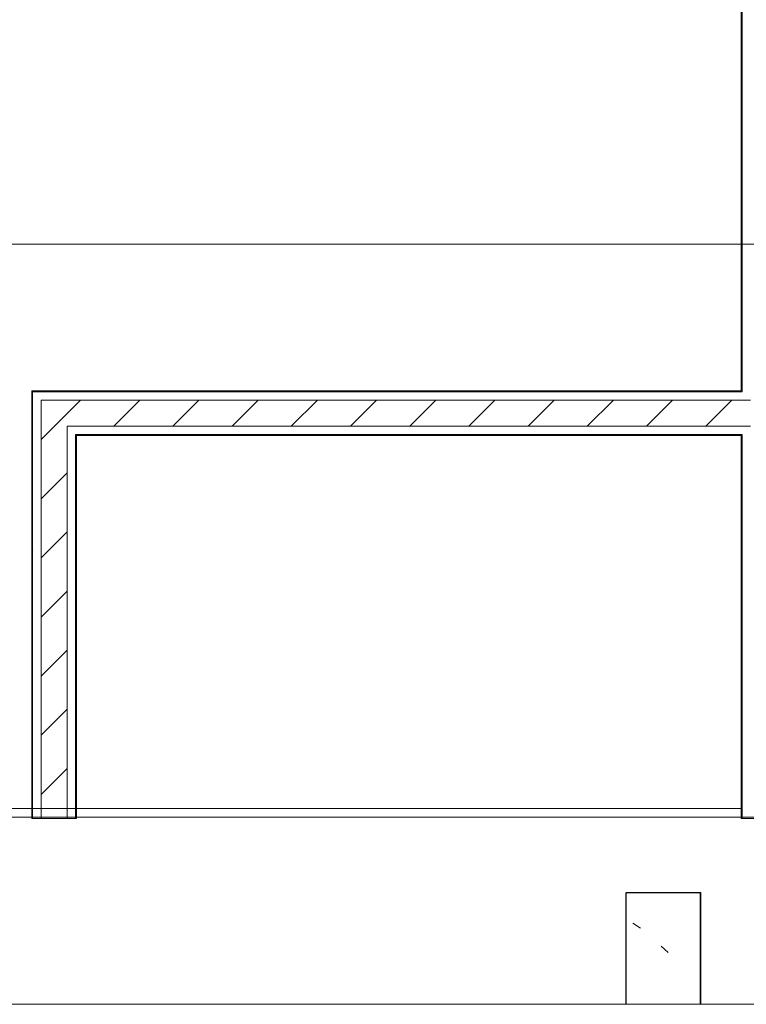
# Model space of a CAD drawing. Header units: metres. Extents: x 2.9 to 42.3, y -72.9 to -49.3.
# Tile 251 of 256: x 30.7 to 32.7, y -68.4 to -65.8. Entities that reach past the tile are written whole.
import ezdxf

# ---------------------------------------------------------------- set-up
doc = ezdxf.new("R2010")
doc.units = ezdxf.units.M
for name, color, linetype, lineweight in [('A-COLS', 7, 'Continuous', 18), ('A-WALL', 7, 'Continuous', 18), ('A-WALL-PATT', 7, 'Continuous', 18), ('G-ANNO-SYMB', 7, 'Continuous', 9), ('S-COLS', 7, 'Continuous', 18)]:
    doc.layers.add(name, color=color, linetype=linetype, lineweight=lineweight)
pattern_1 = [(50, (21.555, -62.929), (0.546555, -0.047815), [0.05715, -0.62865]), (355, (21.555, -62.929), (-0.105728, 0.573166), [0.04572, -0.50292]), (100.451, (21.601, -62.933), (0.440828, 0.52535), [0.04857, -0.53427]), (46.184, (21.555, -62.776), (0.813237, -0.12613), [0.08573, -0.94298]), (96.636, (21.623, -62.787), (0.71221, 0.742287), [0.07286, -0.80141]), (351.184, (21.555, -62.776), (0.712217, 0.742274), [0.06858, -0.75438]), (21, (21.631, -62.814), (0.454846, -0.306795), [0.05715, -0.62865]), (326, (21.631, -62.814), (0.185405, 0.55256), [0.04572, -0.50292]), (71.451, (21.669, -62.84), (0.64025, 0.245763), [0.04857, -0.53427]), (37.5, (21.555, -62.929), (0.009261, 0.2536672), [0.02515, -0.47168, 0.02515, -0.48539, -0.50482]), (37.5, (21.555, -62.929), (0.009261, 0.2536672), [-1.007, 0.02515, -0.47968]), (7.5, (21.555, -62.929), (0.200456, 0.300546), [0.02515, -0.26594, 0.02515, -0.46025, -0.1924]), (7.5, (21.555, -62.929), (0.200456, 0.300546), [-0.77648, 0.02515, -0.16726]), (327.5, (21.385, -62.929), (0.406768, -0.0171882), [0.02515, -0.16535, 0.02515, -0.56921, -0.78867]), (327.5, (21.385, -62.929), (0.406768, -0.0171882), [-0.78486, 0.02515, -0.76352]), (317.5, (21.309, -62.929), (0.444383, 0.076279), [0.02515, -0.2225, 0.02515, -0.36957, -0.56007]), (317.5, (21.309, -62.929), (0.444383, 0.076279), [-0.64237, 0.02515, -0.53492])]
pattern_2 = [(45, (21.555, -62.929), (-0.0795495, 0.0795495), [])]

# ---------------------------------------------------------------- blocks, each defined once
blk = doc.blocks.new('Paredes 15 - Paredes 6-6874455-2PAV')
at = {"layer": 'A-WALL', "color": 253, "true_color": 0xaaaaaa}
for p, q in [((32.6473, -67.9396), (29.4492, -67.9396)), ((33.1473, -67.9396), (32.6473, -67.9396)), ((12.8908, -68.442), (31.9487, -68.442)), ((31.9487, -68.442), (32.0987, -68.442)), ((32.0987, -68.442), (33.7123, -68.442))]:
    blk.add_line(p, q, dxfattribs=at)
blk = doc.blocks.new('Paredes 14 - Paredes 21-7832839-2PAV')
at = {"layer": 'A-WALL', "color": 253, "true_color": 0xaaaaaa}
for p, q in [((32.6473, -67.9156), (29.4492, -67.9156)), ((32.6473, -67.9396), (32.6473, -67.9156)), ((29.4492, -67.9396), (32.6473, -67.9396))]:
    blk.add_line(p, q, dxfattribs=at)
blk = doc.blocks.new('4 GRE - ESCOLA DE CINEMA E AUDIOVISUAL CINE REX R07_rvt-1-2PAV')
at = {"layer": 'A-WALL-PATT', "true_color": 0xd4d4d4}
h = blk.add_hatch(dxfattribs=at)
h.set_pattern_fill('FP_1', color=254, style=0, pattern_type=2)
h.set_pattern_definition(pattern_1)
h.paths.add_polyline_path([(32.6473, -67.9426), (32.6498, -67.9426), (32.6498, -66.9098), (32.6473, -66.9098), (32.6473, -67.6153)])
h.paths.add_polyline_path([(32.6498, -66.7948), (32.6498, -65.9369), (32.6473, -65.9369), (32.6473, -66.7948)])
h = blk.add_hatch(dxfattribs=at)
h.set_pattern_fill('FP_1', color=254, style=0, pattern_type=2)
h.set_pattern_definition(pattern_1)
h.paths.add_polyline_path([(30.7406, -67.9426), (30.7431, -67.9426), (30.7431, -66.7923), (30.7406, -66.7923), (30.7406, -67.6153)])
h = blk.add_hatch(dxfattribs=at)
h.set_pattern_fill('FP_1', color=254, style=0, pattern_type=2)
h.set_pattern_definition(pattern_1)
h.paths.add_polyline_path([(32.6473, -66.7948), (32.6473, -66.7923), (30.7431, -66.7923), (30.7431, -66.7948), (32.4481, -66.7948)])
h = blk.add_hatch(dxfattribs=at)
h.set_pattern_fill('FP_2', color=254, style=0, pattern_type=2)
h.set_pattern_definition(pattern_2)
h.paths.add_polyline_path([(30.7656, -67.9426), (30.8356, -67.9426), (30.8356, -66.8173), (30.7656, -66.8173), (30.7656, -67.6153)])
h = blk.add_hatch(dxfattribs=at)
h.set_pattern_fill('FP_2', color=254, style=0, pattern_type=2)
h.set_pattern_definition(pattern_2)
h.paths.add_polyline_path([(30.8581, -66.8873), (32.6723, -66.8873), (32.6723, -66.8173), (30.8356, -66.8173), (30.8356, -66.8873)])
h = blk.add_hatch(dxfattribs=at)
h.set_pattern_fill('FP_1', color=254, style=0, pattern_type=2)
h.set_pattern_definition(pattern_1)
h.paths.add_polyline_path([(30.8581, -67.9426), (30.8606, -67.9426), (30.8606, -66.9098), (30.8581, -66.9098), (30.8581, -67.6153)])
h = blk.add_hatch(dxfattribs=at)
h.set_pattern_fill('FP_1', color=254, style=0, pattern_type=2)
h.set_pattern_definition(pattern_1)
h.paths.add_polyline_path([(31.216, -66.9123), (32.6473, -66.9123), (32.6473, -66.9098), (30.8606, -66.9098), (30.8606, -66.9123), (30.908, -66.9123)])
at = {"layer": 'S-COLS', "true_color": 0xaaaaaa}
h = blk.add_hatch(dxfattribs=at)
h.set_pattern_fill('FP_1', color=253, style=0, pattern_type=2)
h.set_pattern_definition(pattern_1)
h.paths.add_polyline_path([(32.5373, -68.4426), (32.5373, -68.1426), (32.3373, -68.1426), (32.3373, -68.4426), (32.4481, -68.4426)])
at = {"layer": 'A-WALL', "color": 253, "true_color": 0xaaaaaa}
for p, q in [((32.6473, -65.0419), (32.6473, -65.9269)), ((32.6498, -65.0419), (32.6498, -65.9269)), ((32.6473, -65.9269), (32.6473, -65.9369)), ((32.6473, -65.9369), (32.6473, -66.7923)), ((32.6498, -65.9354), (32.6498, -65.9269)), ((32.6498, -65.9369), (32.6498, -65.9354)), ((32.6498, -65.9369), (32.6498, -65.9354)), ((32.6498, -65.9369), (32.6498, -66.7948)), ((30.7431, -66.7923), (30.7406, -66.7923)), ((30.7406, -66.7923), (30.7406, -67.9426)), ((30.8606, -66.7923), (30.7431, -66.7923)), ((32.6473, -66.7923), (30.8606, -66.7923)), ((30.7431, -66.7948), (30.7431, -67.9426)), ((30.7431, -66.7948), (30.7656, -66.7948)), ((30.7656, -66.7948), (30.8606, -66.7948)), ((30.7656, -66.8173), (30.7656, -67.9426)), ((30.7656, -66.8173), (30.8356, -66.8173)), ((30.8356, -66.8173), (30.8606, -66.8173)), ((30.8606, -66.7948), (32.6473, -66.7948)), ((30.8606, -66.8173), (32.6473, -66.8173)), ((32.6473, -66.7948), (32.6498, -66.7948)), ((32.6473, -66.8173), (32.6498, -66.8173)), ((32.6498, -66.8173), (32.6723, -66.8173)), ((30.8356, -66.8873), (30.8356, -67.9426)), ((30.8356, -66.8873), (30.8581, -66.8873)), ((30.8581, -66.8873), (30.8606, -66.8873)), ((30.8606, -66.8873), (32.6473, -66.8873)), ((32.6473, -66.8873), (32.6498, -66.8873)), ((32.6498, -66.8873), (32.6723, -66.8873)), ((30.8581, -66.9098), (30.8581, -67.9426)), ((30.8581, -66.9098), (30.8606, -66.9098)), ((30.8606, -66.9098), (32.6473, -66.9098)), ((30.8606, -67.9426), (30.8606, -66.9123)), ((30.8606, -66.9123), (32.6473, -66.9123)), ((32.6473, -66.9098), (32.6498, -66.9098)), ((32.6473, -66.9123), (32.6473, -67.9426)), ((32.6498, -66.9098), (32.6498, -67.9426)), ((30.7406, -67.9426), (30.8606, -67.9426)), ((32.6473, -67.9426), (33.1473, -67.9426))]:
    blk.add_line(p, q, dxfattribs=at)
at = {"layer": 'S-COLS', "color": 253, "true_color": 0xaaaaaa}
for p, q in [((32.3373, -68.1426), (32.3373, -68.4426)), ((32.5373, -68.1426), (32.3373, -68.1426)), ((32.5373, -68.4426), (32.5373, -68.1426)), ((32.3373, -68.4426), (32.5373, -68.4426))]:
    blk.add_line(p, q, dxfattribs=at)
at = {"layer": 'A-WALL', "color": 253, "lineweight": 18, "true_color": 0xaaaaaa}
for name in ['Paredes 15 - Paredes 6-6874455-2PAV', 'Paredes 14 - Paredes 21-7832839-2PAV']:
    blk.add_blockref(name, (0, 0), dxfattribs=at)
blk = doc.blocks.new('Family - P46-300282-2PAV')
at = {"layer": 'S-COLS', "color": 253, "true_color": 0xaaaaaa}
for p, q in [((-0.1, 0.15), (-0.1, -0.15)), ((0.1, 0.15), (-0.1, 0.15)), ((0.1, -0.15), (0.1, 0.15)), ((-0.1, -0.15), (0.1, -0.15))]:
    blk.add_line(p, q, dxfattribs=at)
blk = doc.blocks.new('Family - P46-301628-2PAV')
at = {"layer": 'S-COLS', "color": 253, "true_color": 0xaaaaaa}
for p, q in [((-0.1, 0.15), (-0.1, -0.15)), ((0.1, 0.15), (-0.1, 0.15)), ((0.1, -0.15), (0.1, 0.15)), ((-0.1, -0.15), (0.1, -0.15))]:
    blk.add_line(p, q, dxfattribs=at)
blk = doc.blocks.new('ESTRUTURAL CINE REX _011_IFC-1-2PAV')
at = {"layer": 'A-COLS', "color": 253, "lineweight": 18, "true_color": 0xaaaaaa}
blk.add_blockref('Family - P46-301628-2PAV', (32.4386, -68.292), dxfattribs=at)
at = {"layer": 'S-COLS', "color": 253, "lineweight": 18, "true_color": 0xaaaaaa}
blk.add_blockref('Family - P46-300282-2PAV', (32.4386, -68.292), dxfattribs=at)

msp = doc.modelspace()

# ---------------------------------------------------------------- linework, layer by layer
at = {"layer": 'G-ANNO-SYMB'}
msp.add_line((4.1178, -66.3976), (40.6306, -66.3976), dxfattribs=at)

# ---------------------------------------------------------------- block references
at = {"lineweight": 5}
for name in ['4 GRE - ESCOLA DE CINEMA E AUDIOVISUAL CINE REX R07_rvt-1-2PAV', 'ESTRUTURAL CINE REX _011_IFC-1-2PAV']:
    msp.add_blockref(name, (0, 0), dxfattribs=at)

doc.saveas('drawing.dxf')
